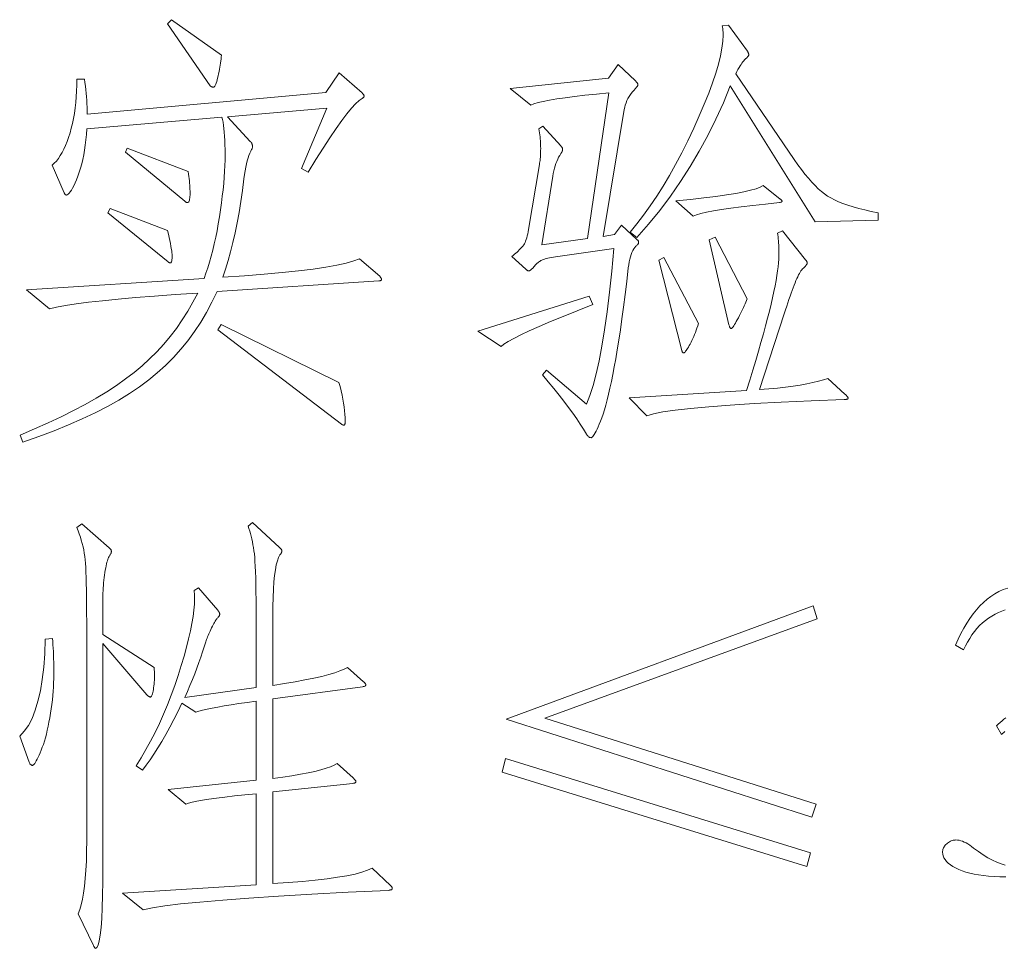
# Model space of a CAD drawing. Extents: x 0 to 1189, y 0 to 841.
# Tile 7 of 129: x 46 to 57, y 39 to 50. Entities that reach past the tile are written whole.
import ezdxf

# ---------------------------------------------------------------- set-up
doc = ezdxf.new("R2010")
doc.units = 0

msp = doc.modelspace()

# ---------------------------------------------------------------- linework, layer by layer
at = {"color": 7, "lineweight": 13}
for points in [[(48.207, 49.988), (48.205, 49.966), (48.202, 49.943), (48.199, 49.92), (48.196, 49.896), (48.192, 49.872), (48.188, 49.847), (48.184, 49.822), (48.179, 49.797), (48.173, 49.771), (48.168, 49.745), (48.162, 49.72), (48.156, 49.698), (48.151, 49.678), (48.145, 49.661), (48.139, 49.646), (48.134, 49.634), (48.128, 49.625), (48.123, 49.618), (48.118, 49.614), (48.112, 49.613), (48.107, 49.613), (48.102, 49.614), (48.098, 49.615), (48.094, 49.616), (48.09, 49.617), (48.086, 49.619), (48.083, 49.621), (48.08, 49.623), (48.078, 49.626), (48.075, 49.629), (47.574, 50.357), (47.621, 50.405)], [(55.92, 48.051), (55.181, 48.029), (54.183, 49.629), (54.101, 49.43), (54.013, 49.235), (53.918, 49.045), (53.818, 48.859), (53.711, 48.679), (53.598, 48.503), (53.479, 48.331), (53.354, 48.164), (53.223, 48.002), (53.085, 47.845), (53.006, 47.908), (53.086, 48.006), (53.164, 48.109), (53.242, 48.218), (53.318, 48.332), (53.393, 48.451), (53.468, 48.576), (53.541, 48.706), (53.612, 48.842), (53.683, 48.983), (53.753, 49.13), (53.819, 49.276), (53.877, 49.413), (53.929, 49.542), (53.974, 49.664), (54.012, 49.777), (54.043, 49.883), (54.068, 49.981), (54.085, 50.07), (54.095, 50.152), (54.099, 50.225), (54.099, 50.238), (54.098, 50.25), (54.098, 50.262), (54.097, 50.273), (54.096, 50.284), (54.095, 50.294), (54.094, 50.304), (54.092, 50.313), (54.09, 50.322), (54.088, 50.331), (54.162, 50.342), (54.384, 50.035), (54.387, 50.03), (54.39, 50.025), (54.392, 50.021), (54.394, 50.016), (54.396, 50.012), (54.397, 50.008), (54.398, 50.004), (54.399, 50), (54.4, 49.996), (54.4, 49.993), (54.399, 49.99), (54.398, 49.986), (54.396, 49.982), (54.393, 49.977), (54.389, 49.972), (54.384, 49.967), (54.379, 49.961), (54.373, 49.954), (54.365, 49.948), (54.357, 49.94), (54.349, 49.932), (54.34, 49.922), (54.33, 49.91), (54.319, 49.896), (54.309, 49.88), (54.297, 49.862), (54.285, 49.842), (54.273, 49.82), (54.26, 49.797), (54.247, 49.771), (54.933, 48.763), (54.976, 48.702), (55.018, 48.645), (55.059, 48.591), (55.1, 48.542), (55.139, 48.497), (55.178, 48.456), (55.216, 48.419), (55.254, 48.386), (55.29, 48.358), (55.326, 48.333), (55.364, 48.311), (55.407, 48.289), (55.454, 48.267), (55.506, 48.247), (55.563, 48.227), (55.625, 48.207), (55.691, 48.188), (55.763, 48.17), (55.839, 48.152), (55.92, 48.135)], [(53.085, 47.824), (53.089, 47.82), (53.093, 47.817), (53.096, 47.814), (53.099, 47.81), (53.101, 47.807), (53.103, 47.804), (53.104, 47.8), (53.105, 47.797), (53.106, 47.793), (53.106, 47.789), (53.106, 47.785), (53.105, 47.782), (53.103, 47.777), (53.101, 47.773), (53.098, 47.769), (53.095, 47.764), (53.091, 47.759), (53.086, 47.755), (53.081, 47.75), (53.075, 47.744), (53.061, 47.729), (53.049, 47.712), (53.038, 47.693), (53.027, 47.671), (53.018, 47.647), (53.009, 47.62), (53.002, 47.591), (52.995, 47.56), (52.99, 47.527), (52.985, 47.491), (52.966, 47.329), (52.947, 47.176), (52.929, 47.03), (52.91, 46.893), (52.892, 46.763), (52.874, 46.642), (52.856, 46.529), (52.838, 46.423), (52.82, 46.326), (52.803, 46.237), (52.786, 46.155), (52.769, 46.078), (52.752, 46.006), (52.736, 45.94), (52.72, 45.879), (52.704, 45.823), (52.689, 45.773), (52.674, 45.728), (52.659, 45.688), (52.644, 45.654), (52.631, 45.624), (52.618, 45.597), (52.606, 45.573), (52.595, 45.552), (52.584, 45.535), (52.575, 45.521), (52.567, 45.51), (52.559, 45.502), (52.552, 45.497), (52.547, 45.495), (52.541, 45.496), (52.536, 45.497), (52.531, 45.499), (52.526, 45.502), (52.52, 45.506), (52.515, 45.511), (52.51, 45.516), (52.505, 45.523), (52.499, 45.53), (52.494, 45.538), (52.459, 45.595), (52.421, 45.655), (52.379, 45.718), (52.333, 45.784), (52.283, 45.852), (52.229, 45.923), (52.172, 45.997), (52.11, 46.073), (52.045, 46.153), (51.977, 46.235), (52.024, 46.287), (52.494, 45.891), (52.533, 45.99), (52.571, 46.108), (52.607, 46.244), (52.642, 46.399), (52.675, 46.572), (52.706, 46.764), (52.736, 46.975), (52.764, 47.204), (52.791, 47.452), (52.816, 47.718), (52.13, 47.618), (52.105, 47.614), (52.082, 47.611), (52.061, 47.607), (52.041, 47.603), (52.023, 47.599), (52.007, 47.595), (51.992, 47.59), (51.979, 47.586), (51.968, 47.581), (51.958, 47.575), (51.949, 47.57), (51.94, 47.564), (51.932, 47.558), (51.923, 47.551), (51.915, 47.544), (51.906, 47.536), (51.898, 47.528), (51.89, 47.52), (51.882, 47.511), (51.874, 47.502), (51.866, 47.492), (51.859, 47.484), (51.852, 47.477), (51.846, 47.471), (51.84, 47.466), (51.835, 47.462), (51.83, 47.458), (51.826, 47.456), (51.822, 47.454), (51.818, 47.454), (51.815, 47.454), (51.812, 47.455), (51.808, 47.456), (51.805, 47.457), (51.801, 47.459), (51.797, 47.462), (51.793, 47.464), (51.79, 47.468), (51.785, 47.471), (51.781, 47.475), (51.618, 47.623), (51.634, 47.637), (51.65, 47.65), (51.665, 47.663), (51.679, 47.676), (51.692, 47.688), (51.705, 47.701), (51.716, 47.713), (51.727, 47.724), (51.738, 47.736), (51.747, 47.747), (51.756, 47.759), (51.764, 47.772), (51.772, 47.788), (51.779, 47.804), (51.786, 47.823), (51.792, 47.843), (51.798, 47.865), (51.804, 47.888), (51.809, 47.913), (51.813, 47.94), (51.94, 48.705), (51.943, 48.72), (51.945, 48.736), (51.948, 48.753), (51.95, 48.771), (51.952, 48.789), (51.953, 48.808), (51.954, 48.828), (51.955, 48.849), (51.955, 48.87), (51.956, 48.893), (51.955, 48.915), (51.955, 48.938), (51.954, 48.961), (51.952, 48.984), (51.95, 49.007), (51.948, 49.03), (51.945, 49.053), (51.942, 49.076), (51.938, 49.099), (51.934, 49.122), (51.982, 49.154), (52.193, 48.922), (52.197, 48.917), (52.201, 48.913), (52.204, 48.909), (52.207, 48.905), (52.209, 48.901), (52.211, 48.897), (52.212, 48.893), (52.213, 48.889), (52.214, 48.886), (52.214, 48.882), (52.214, 48.878), (52.213, 48.874), (52.212, 48.87), (52.211, 48.865), (52.209, 48.86), (52.207, 48.855), (52.204, 48.85), (52.201, 48.844), (52.197, 48.838), (52.193, 48.832), (52.18, 48.811), (52.167, 48.789), (52.156, 48.766), (52.145, 48.741), (52.135, 48.716), (52.126, 48.689), (52.118, 48.66), (52.11, 48.631), (52.104, 48.6), (52.098, 48.568), (51.971, 47.76), (52.505, 47.834), (52.758, 49.544), (52.611, 49.531), (52.476, 49.517), (52.354, 49.503), (52.244, 49.489), (52.146, 49.475), (52.06, 49.46), (51.986, 49.446), (51.925, 49.431), (51.876, 49.417), (51.839, 49.402), (51.597, 49.597), (52.753, 49.719), (52.864, 49.877), (53.069, 49.687), (53.074, 49.682), (53.079, 49.677), (53.083, 49.672), (53.086, 49.667), (53.089, 49.663), (53.092, 49.658), (53.093, 49.654), (53.095, 49.65), (53.096, 49.646), (53.096, 49.642), (53.096, 49.638), (53.095, 49.634), (53.093, 49.63), (53.092, 49.626), (53.089, 49.622), (53.086, 49.617), (53.083, 49.612), (53.079, 49.608), (53.074, 49.602), (53.069, 49.597), (53.048, 49.575), (53.029, 49.552), (53.011, 49.528), (52.995, 49.504), (52.981, 49.48), (52.969, 49.455), (52.958, 49.429), (52.949, 49.403), (52.943, 49.376), (52.937, 49.349), (52.689, 47.86), (52.821, 47.882), (52.906, 47.992)], [(50.066, 47.391), (50.07, 47.386), (50.073, 47.382), (50.076, 47.378), (50.079, 47.375), (50.081, 47.371), (50.083, 47.367), (50.085, 47.364), (50.086, 47.36), (50.087, 47.357), (50.087, 47.354), (50.086, 47.351), (50.085, 47.348), (50.084, 47.346), (50.082, 47.344), (50.079, 47.342), (50.075, 47.34), (50.071, 47.339), (50.066, 47.338), (50.061, 47.338), (50.055, 47.338), (48.155, 47.211), (48.095, 47.087), (48.031, 46.967), (47.963, 46.852), (47.889, 46.741), (47.811, 46.635), (47.729, 46.534), (47.642, 46.437), (47.55, 46.345), (47.453, 46.257), (47.352, 46.174), (47.244, 46.094), (47.128, 46.015), (47.002, 45.938), (46.867, 45.863), (46.724, 45.789), (46.572, 45.717), (46.411, 45.646), (46.241, 45.577), (46.062, 45.509), (45.874, 45.443), (45.842, 45.527), (46.011, 45.598), (46.171, 45.67), (46.324, 45.742), (46.47, 45.814), (46.607, 45.887), (46.737, 45.961), (46.86, 46.035), (46.974, 46.11), (47.081, 46.185), (47.181, 46.261), (47.274, 46.339), (47.363, 46.42), (47.449, 46.505), (47.529, 46.593), (47.606, 46.685), (47.679, 46.78), (47.747, 46.878), (47.812, 46.981), (47.872, 47.086), (47.928, 47.195), (47.665, 47.177), (47.422, 47.159), (47.199, 47.141), (46.995, 47.123), (46.811, 47.104), (46.647, 47.086), (46.502, 47.067), (46.377, 47.048), (46.271, 47.03), (46.186, 47.011), (45.916, 47.232), (48.002, 47.364), (48.024, 47.427), (48.046, 47.491), (48.067, 47.558), (48.086, 47.627), (48.105, 47.699), (48.123, 47.773), (48.14, 47.849), (48.155, 47.927), (48.17, 48.007), (48.184, 48.09), (48.196, 48.173), (48.207, 48.254), (48.217, 48.332), (48.226, 48.408), (48.233, 48.482), (48.239, 48.554), (48.244, 48.623), (48.247, 48.691), (48.249, 48.756), (48.25, 48.819), (48.249, 48.879), (48.248, 48.935), (48.246, 48.988), (48.244, 49.037), (48.24, 49.083), (48.236, 49.126), (48.232, 49.164), (48.226, 49.2), (48.22, 49.231), (48.213, 49.259), (46.624, 49.122), (46.62, 49.057), (46.614, 48.994), (46.608, 48.933), (46.6, 48.874), (46.59, 48.817), (46.579, 48.763), (46.567, 48.711), (46.553, 48.661), (46.537, 48.613), (46.521, 48.568), (46.504, 48.526), (46.487, 48.488), (46.472, 48.455), (46.457, 48.426), (46.444, 48.402), (46.43, 48.382), (46.418, 48.366), (46.407, 48.355), (46.396, 48.348), (46.386, 48.346), (46.383, 48.346), (46.38, 48.347), (46.377, 48.349), (46.374, 48.35), (46.372, 48.353), (46.369, 48.356), (46.367, 48.359), (46.364, 48.363), (46.362, 48.368), (46.36, 48.373), (46.217, 48.695), (46.243, 48.718), (46.268, 48.745), (46.292, 48.775), (46.314, 48.809), (46.336, 48.845), (46.357, 48.885), (46.376, 48.927), (46.395, 48.973), (46.412, 49.022), (46.428, 49.075), (46.443, 49.129), (46.457, 49.186), (46.469, 49.245), (46.479, 49.305), (46.488, 49.368), (46.495, 49.432), (46.5, 49.498), (46.504, 49.566), (46.507, 49.636), (46.508, 49.708), (46.597, 49.708), (46.603, 49.666), (46.609, 49.624), (46.613, 49.582), (46.618, 49.541), (46.621, 49.5), (46.624, 49.459), (46.626, 49.418), (46.628, 49.377), (46.629, 49.337), (46.629, 49.296), (49.432, 49.55), (49.59, 49.782), (49.86, 49.544), (49.864, 49.54), (49.867, 49.536), (49.87, 49.532), (49.873, 49.528), (49.876, 49.525), (49.877, 49.521), (49.879, 49.518), (49.88, 49.514), (49.881, 49.511), (49.881, 49.508), (49.881, 49.504), (49.88, 49.501), (49.879, 49.499), (49.877, 49.496), (49.876, 49.493), (49.873, 49.49), (49.87, 49.488), (49.867, 49.486), (49.864, 49.483), (49.86, 49.481), (49.824, 49.456), (49.782, 49.418), (49.734, 49.366), (49.68, 49.3), (49.62, 49.22), (49.553, 49.126), (49.481, 49.019), (49.402, 48.898), (49.317, 48.764), (49.226, 48.615), (49.147, 48.658), (49.443, 49.365), (48.276, 49.265), (48.545, 48.974), (48.55, 48.969), (48.555, 48.964), (48.559, 48.959), (48.562, 48.953), (48.565, 48.948), (48.567, 48.943), (48.569, 48.937), (48.571, 48.932), (48.571, 48.927), (48.572, 48.922), (48.572, 48.916), (48.571, 48.911), (48.571, 48.907), (48.57, 48.902), (48.569, 48.898), (48.568, 48.894), (48.566, 48.89), (48.565, 48.886), (48.563, 48.883), (48.561, 48.879), (48.55, 48.86), (48.539, 48.837), (48.529, 48.811), (48.519, 48.781), (48.51, 48.749), (48.501, 48.713), (48.493, 48.674), (48.485, 48.631), (48.478, 48.585), (48.471, 48.536), (48.454, 48.4), (48.434, 48.269), (48.414, 48.142), (48.391, 48.019), (48.367, 47.901), (48.341, 47.788), (48.314, 47.679), (48.286, 47.575), (48.255, 47.475), (48.223, 47.38), (48.476, 47.397), (48.708, 47.416), (48.92, 47.435), (49.111, 47.455), (49.282, 47.476), (49.432, 47.499), (49.562, 47.522), (49.671, 47.546), (49.76, 47.571), (49.828, 47.597)], [(47.817, 48.621), (47.821, 48.592), (47.824, 48.565), (47.828, 48.538), (47.83, 48.512), (47.833, 48.486), (47.834, 48.461), (47.836, 48.437), (47.837, 48.413), (47.838, 48.39), (47.838, 48.367), (47.838, 48.346), (47.837, 48.327), (47.835, 48.311), (47.833, 48.296), (47.83, 48.284), (47.826, 48.274), (47.822, 48.266), (47.818, 48.261), (47.812, 48.258), (47.806, 48.256), (47.804, 48.257), (47.802, 48.257), (47.799, 48.258), (47.796, 48.259), (47.793, 48.26), (47.79, 48.262), (47.786, 48.264), (47.783, 48.267), (47.779, 48.269), (47.775, 48.272), (47.078, 48.848), (47.099, 48.895)], [(54.769, 48.299), (54.773, 48.296), (54.777, 48.293), (54.78, 48.29), (54.783, 48.287), (54.785, 48.284), (54.787, 48.282), (54.788, 48.279), (54.79, 48.277), (54.79, 48.274), (54.79, 48.272), (54.79, 48.27), (54.789, 48.268), (54.787, 48.266), (54.785, 48.265), (54.782, 48.263), (54.779, 48.261), (54.775, 48.26), (54.77, 48.259), (54.765, 48.258), (54.759, 48.256), (54.596, 48.24), (54.446, 48.223), (54.31, 48.207), (54.189, 48.191), (54.08, 48.175), (53.986, 48.159), (53.905, 48.143), (53.838, 48.128), (53.785, 48.113), (53.745, 48.098), (53.544, 48.278), (53.715, 48.295), (53.871, 48.312), (54.011, 48.329), (54.137, 48.347), (54.247, 48.365), (54.341, 48.383), (54.421, 48.401), (54.485, 48.419), (54.535, 48.438), (54.569, 48.457)], [(47.574, 47.929), (47.584, 47.887), (47.593, 47.848), (47.601, 47.811), (47.608, 47.778), (47.614, 47.746), (47.618, 47.718), (47.622, 47.692), (47.625, 47.669), (47.626, 47.649), (47.627, 47.631), (47.627, 47.615), (47.626, 47.601), (47.625, 47.589), (47.624, 47.578), (47.622, 47.569), (47.62, 47.562), (47.618, 47.556), (47.615, 47.552), (47.612, 47.55), (47.608, 47.549), (47.605, 47.549), (47.601, 47.549), (47.598, 47.55), (47.595, 47.551), (47.592, 47.552), (47.589, 47.553), (47.586, 47.554), (47.584, 47.556), (47.581, 47.558), (47.579, 47.56), (46.872, 48.135), (46.898, 48.188)], [(55.529, 46.008), (55.536, 46.001), (55.543, 45.996), (55.548, 45.99), (55.553, 45.985), (55.557, 45.98), (55.56, 45.975), (55.563, 45.971), (55.565, 45.967), (55.566, 45.963), (55.566, 45.96), (55.566, 45.957), (55.564, 45.954), (55.562, 45.952), (55.559, 45.95), (55.554, 45.948), (55.549, 45.947), (55.543, 45.946), (55.536, 45.945), (55.528, 45.944), (55.519, 45.944), (55.133, 45.929), (54.781, 45.913), (54.463, 45.896), (54.18, 45.878), (53.931, 45.86), (53.717, 45.84), (53.536, 45.82), (53.39, 45.799), (53.279, 45.777), (53.201, 45.754), (52.995, 45.965), (54.373, 46.05), (54.411, 46.172), (54.447, 46.29), (54.481, 46.403), (54.513, 46.511), (54.543, 46.615), (54.571, 46.714), (54.596, 46.808), (54.62, 46.898), (54.642, 46.983), (54.661, 47.063), (54.679, 47.139), (54.694, 47.211), (54.708, 47.278), (54.72, 47.341), (54.73, 47.4), (54.739, 47.454), (54.745, 47.504), (54.75, 47.55), (54.752, 47.591), (54.753, 47.628), (54.753, 47.662), (54.753, 47.695), (54.752, 47.726), (54.751, 47.755), (54.749, 47.783), (54.748, 47.809), (54.746, 47.833), (54.743, 47.856), (54.741, 47.878), (54.738, 47.897), (54.796, 47.924), (55.065, 47.586), (55.069, 47.582), (55.072, 47.578), (55.076, 47.574), (55.078, 47.57), (55.081, 47.566), (55.083, 47.562), (55.084, 47.558), (55.085, 47.554), (55.086, 47.55), (55.086, 47.546), (55.086, 47.542), (55.084, 47.538), (55.082, 47.533), (55.079, 47.528), (55.075, 47.523), (55.07, 47.517), (55.064, 47.51), (55.057, 47.503), (55.05, 47.496), (55.041, 47.488), (55.032, 47.479), (55.023, 47.469), (55.013, 47.456), (55.004, 47.441), (54.994, 47.425), (54.984, 47.407), (54.974, 47.386), (54.964, 47.364), (54.954, 47.34), (54.943, 47.314), (54.933, 47.286), (54.921, 47.257), (54.91, 47.225), (54.898, 47.192), (54.885, 47.156), (54.872, 47.119), (54.859, 47.08), (54.845, 47.04), (54.831, 46.997), (54.817, 46.952), (54.526, 46.06), (54.634, 46.069), (54.736, 46.079), (54.831, 46.09), (54.921, 46.102), (55.004, 46.114), (55.081, 46.128), (55.152, 46.143), (55.217, 46.158), (55.276, 46.175), (55.329, 46.192)], [(54.379, 47.127), (54.372, 47.107), (54.364, 47.087), (54.356, 47.067), (54.347, 47.046), (54.338, 47.024), (54.327, 47.001), (54.316, 46.978), (54.304, 46.954), (54.292, 46.93), (54.278, 46.905), (54.265, 46.881), (54.253, 46.859), (54.242, 46.84), (54.232, 46.824), (54.223, 46.81), (54.215, 46.799), (54.208, 46.79), (54.202, 46.783), (54.198, 46.78), (54.194, 46.778), (54.191, 46.779), (54.188, 46.78), (54.185, 46.782), (54.182, 46.785), (54.179, 46.789), (54.177, 46.793), (54.174, 46.799), (54.172, 46.805), (54.17, 46.812), (54.167, 46.821), (53.935, 47.818), (54.004, 47.85)], [(53.808, 46.836), (53.8, 46.809), (53.791, 46.783), (53.782, 46.757), (53.773, 46.732), (53.763, 46.708), (53.753, 46.684), (53.743, 46.661), (53.732, 46.639), (53.722, 46.617), (53.711, 46.596), (53.7, 46.577), (53.69, 46.559), (53.681, 46.544), (53.672, 46.53), (53.665, 46.519), (53.658, 46.51), (53.651, 46.502), (53.646, 46.497), (53.641, 46.494), (53.637, 46.493), (53.633, 46.493), (53.63, 46.494), (53.627, 46.496), (53.624, 46.497), (53.622, 46.5), (53.619, 46.503), (53.617, 46.506), (53.616, 46.51), (53.614, 46.515), (53.613, 46.52), (53.344, 47.581), (53.402, 47.612)], [(52.568, 47.058), (52.385, 46.987), (52.219, 46.92), (52.07, 46.859), (51.937, 46.802), (51.821, 46.751), (51.722, 46.704), (51.639, 46.662), (51.573, 46.626), (51.524, 46.594), (51.491, 46.567), (51.216, 46.747), (52.526, 47.158)], [(49.585, 46.145), (49.599, 46.095), (49.612, 46.045), (49.623, 45.997), (49.633, 45.95), (49.641, 45.903), (49.647, 45.858), (49.652, 45.813), (49.656, 45.77), (49.658, 45.727), (49.659, 45.686), (49.659, 45.678), (49.659, 45.67), (49.658, 45.664), (49.657, 45.658), (49.656, 45.654), (49.654, 45.65), (49.653, 45.647), (49.651, 45.645), (49.648, 45.644), (49.646, 45.643), (49.643, 45.643), (49.641, 45.644), (49.638, 45.644), (49.635, 45.645), (49.632, 45.646), (49.629, 45.647), (49.626, 45.648), (49.623, 45.65), (49.62, 45.652), (49.617, 45.654), (48.165, 46.762), (48.202, 46.826)], [(47.416, 42.798), (47.417, 42.772), (47.419, 42.746), (47.419, 42.721), (47.42, 42.696), (47.419, 42.672), (47.419, 42.648), (47.417, 42.625), (47.416, 42.602), (47.413, 42.58), (47.41, 42.558), (47.407, 42.537), (47.404, 42.519), (47.4, 42.503), (47.397, 42.488), (47.393, 42.477), (47.389, 42.467), (47.385, 42.459), (47.382, 42.454), (47.377, 42.451), (47.373, 42.449), (47.369, 42.45), (47.365, 42.451), (47.361, 42.452), (47.356, 42.454), (47.352, 42.456), (47.348, 42.459), (47.344, 42.462), (47.34, 42.466), (47.335, 42.471), (47.331, 42.476), (46.814, 43.078), (46.814, 40.47), (46.813, 40.285), (46.81, 40.12), (46.806, 39.974), (46.8, 39.848), (46.793, 39.741), (46.783, 39.654), (46.772, 39.586), (46.76, 39.537), (46.745, 39.508), (46.729, 39.498), (46.727, 39.499), (46.725, 39.5), (46.722, 39.501), (46.72, 39.504), (46.717, 39.506), (46.715, 39.51), (46.712, 39.514), (46.709, 39.519), (46.706, 39.524), (46.703, 39.53), (46.523, 39.905), (46.542, 39.953), (46.559, 40.01), (46.575, 40.075), (46.588, 40.148), (46.599, 40.23), (46.608, 40.319), (46.615, 40.417), (46.62, 40.523), (46.623, 40.638), (46.624, 40.76), (46.624, 43.331), (46.623, 43.435), (46.623, 43.533), (46.622, 43.623), (46.621, 43.707), (46.619, 43.783), (46.617, 43.853), (46.615, 43.915), (46.612, 43.971), (46.609, 44.02), (46.605, 44.062), (46.601, 44.101), (46.595, 44.139), (46.589, 44.177), (46.581, 44.215), (46.572, 44.253), (46.561, 44.291), (46.55, 44.328), (46.537, 44.365), (46.523, 44.403), (46.508, 44.44), (46.566, 44.482), (46.888, 44.202), (46.893, 44.198), (46.897, 44.194), (46.901, 44.189), (46.905, 44.185), (46.907, 44.181), (46.91, 44.177), (46.912, 44.173), (46.913, 44.168), (46.914, 44.164), (46.914, 44.16), (46.914, 44.155), (46.913, 44.151), (46.912, 44.146), (46.91, 44.14), (46.907, 44.134), (46.905, 44.128), (46.901, 44.121), (46.897, 44.114), (46.893, 44.107), (46.888, 44.099), (46.882, 44.09), (46.877, 44.079), (46.872, 44.066), (46.867, 44.05), (46.862, 44.033), (46.857, 44.013), (46.852, 43.991), (46.847, 43.967), (46.842, 43.94), (46.837, 43.912), (46.833, 43.882), (46.829, 43.852), (46.825, 43.822), (46.822, 43.792), (46.82, 43.761), (46.818, 43.731), (46.816, 43.7), (46.815, 43.669), (46.814, 43.637), (46.814, 43.606), (46.814, 43.183)], [(50.192, 40.238), (50.196, 40.233), (50.2, 40.229), (50.203, 40.225), (50.206, 40.222), (50.208, 40.218), (50.21, 40.214), (50.212, 40.211), (50.213, 40.207), (50.213, 40.204), (50.213, 40.201), (50.213, 40.198), (50.212, 40.195), (50.209, 40.192), (50.206, 40.19), (50.202, 40.187), (50.196, 40.185), (50.19, 40.184), (50.183, 40.182), (50.175, 40.181), (50.166, 40.179), (49.696, 40.156), (49.267, 40.133), (48.878, 40.11), (48.53, 40.087), (48.222, 40.065), (47.954, 40.042), (47.727, 40.019), (47.541, 39.997), (47.395, 39.975), (47.289, 39.952), (47.046, 40.148), (48.614, 40.243), (48.614, 41.314), (48.48, 41.301), (48.358, 41.288), (48.247, 41.275), (48.148, 41.262), (48.06, 41.25), (47.983, 41.238), (47.918, 41.226), (47.864, 41.215), (47.821, 41.204), (47.79, 41.193), (47.579, 41.362), (48.614, 41.473), (48.614, 42.402), (48.508, 42.387), (48.41, 42.373), (48.32, 42.359), (48.237, 42.345), (48.163, 42.332), (48.096, 42.319), (48.037, 42.306), (47.985, 42.294), (47.942, 42.282), (47.906, 42.27), (47.743, 42.376), (47.694, 42.277), (47.647, 42.184), (47.599, 42.094), (47.552, 42.009), (47.505, 41.928), (47.459, 41.852), (47.413, 41.78), (47.368, 41.712), (47.323, 41.648), (47.278, 41.589), (47.204, 41.642), (47.263, 41.736), (47.32, 41.833), (47.375, 41.932), (47.428, 42.035), (47.478, 42.139), (47.527, 42.247), (47.573, 42.357), (47.617, 42.47), (47.658, 42.585), (47.698, 42.703), (47.735, 42.819), (47.767, 42.93), (47.796, 43.035), (47.821, 43.134), (47.842, 43.227), (47.86, 43.314), (47.873, 43.396), (47.883, 43.471), (47.889, 43.541), (47.891, 43.606), (47.891, 43.617), (47.89, 43.628), (47.89, 43.639), (47.89, 43.649), (47.889, 43.658), (47.889, 43.668), (47.888, 43.677), (47.887, 43.685), (47.886, 43.693), (47.885, 43.701), (47.938, 43.732), (48.165, 43.468), (48.169, 43.463), (48.173, 43.458), (48.176, 43.453), (48.179, 43.448), (48.181, 43.444), (48.183, 43.44), (48.184, 43.435), (48.185, 43.431), (48.186, 43.427), (48.186, 43.423), (48.186, 43.42), (48.185, 43.416), (48.184, 43.412), (48.182, 43.408), (48.18, 43.404), (48.178, 43.399), (48.175, 43.395), (48.171, 43.391), (48.167, 43.386), (48.163, 43.381), (48.158, 43.376), (48.152, 43.369), (48.146, 43.361), (48.14, 43.351), (48.133, 43.34), (48.125, 43.327), (48.118, 43.313), (48.109, 43.298), (48.101, 43.281), (48.091, 43.262), (48.082, 43.244), (48.073, 43.225), (48.065, 43.208), (48.057, 43.191), (48.05, 43.174), (48.044, 43.158), (48.038, 43.142), (48.032, 43.127), (48.027, 43.113), (48.023, 43.099), (48.005, 43.04), (47.986, 42.98), (47.965, 42.918), (47.942, 42.855), (47.918, 42.79), (47.893, 42.724), (47.866, 42.656), (47.837, 42.587), (47.806, 42.516), (47.775, 42.444), (48.614, 42.56), (48.614, 43.384), (48.614, 43.492), (48.613, 43.593), (48.612, 43.686), (48.61, 43.772), (48.609, 43.85), (48.606, 43.921), (48.604, 43.985), (48.6, 44.041), (48.597, 44.09), (48.593, 44.131), (48.588, 44.168), (48.583, 44.204), (48.577, 44.239), (48.571, 44.273), (48.564, 44.306), (48.556, 44.338), (48.548, 44.369), (48.539, 44.399), (48.529, 44.428), (48.519, 44.456), (48.572, 44.498), (48.888, 44.207), (48.893, 44.203), (48.898, 44.199), (48.902, 44.195), (48.905, 44.191), (48.908, 44.186), (48.911, 44.182), (48.912, 44.178), (48.914, 44.174), (48.915, 44.169), (48.915, 44.165), (48.915, 44.161), (48.914, 44.157), (48.913, 44.152), (48.911, 44.147), (48.91, 44.143), (48.907, 44.138), (48.904, 44.133), (48.901, 44.128), (48.898, 44.123), (48.894, 44.118), (48.878, 44.089), (48.863, 44.05), (48.851, 44.002), (48.84, 43.944), (48.83, 43.877), (48.823, 43.801), (48.817, 43.715), (48.813, 43.619), (48.81, 43.514), (48.809, 43.4), (48.809, 42.587), (48.946, 42.608), (49.072, 42.629), (49.187, 42.65), (49.291, 42.671), (49.385, 42.692), (49.467, 42.713), (49.538, 42.735), (49.598, 42.756), (49.647, 42.777), (49.686, 42.798), (49.876, 42.629), (49.881, 42.625), (49.885, 42.621), (49.889, 42.617), (49.892, 42.613), (49.895, 42.609), (49.898, 42.606), (49.9, 42.602), (49.901, 42.599), (49.902, 42.595), (49.902, 42.592), (49.902, 42.589), (49.9, 42.586), (49.899, 42.583), (49.896, 42.581), (49.893, 42.579), (49.889, 42.577), (49.884, 42.575), (49.878, 42.573), (49.872, 42.572), (49.865, 42.571), (48.809, 42.428), (48.809, 41.494), (48.927, 41.51), (49.035, 41.526), (49.134, 41.543), (49.224, 41.56), (49.304, 41.577), (49.375, 41.595), (49.436, 41.613), (49.488, 41.631), (49.531, 41.649), (49.564, 41.668), (49.754, 41.499), (49.76, 41.493), (49.766, 41.487), (49.77, 41.482), (49.774, 41.477), (49.778, 41.472), (49.781, 41.468), (49.783, 41.464), (49.785, 41.46), (49.786, 41.457), (49.786, 41.454), (49.785, 41.452), (49.784, 41.449), (49.782, 41.447), (49.78, 41.445), (49.777, 41.443), (49.773, 41.441), (49.768, 41.44), (49.762, 41.438), (49.756, 41.437), (49.749, 41.436), (48.809, 41.336), (48.809, 40.259), (48.99, 40.271), (49.157, 40.284), (49.309, 40.299), (49.447, 40.315), (49.571, 40.333), (49.68, 40.351), (49.776, 40.371), (49.857, 40.392), (49.923, 40.415), (49.976, 40.438)], [(55.202, 43.368), (52.003, 42.201), (55.192, 41.193), (55.139, 41.04), (51.549, 42.191), (55.155, 43.521)], [(46.222, 43.136), (46.225, 43.1), (46.228, 43.063), (46.231, 43.025), (46.233, 42.985), (46.234, 42.944), (46.236, 42.901), (46.237, 42.857), (46.238, 42.811), (46.238, 42.764), (46.238, 42.716), (46.238, 42.667), (46.236, 42.617), (46.234, 42.567), (46.231, 42.517), (46.226, 42.466), (46.221, 42.415), (46.215, 42.363), (46.208, 42.311), (46.2, 42.259), (46.191, 42.207), (46.181, 42.155), (46.171, 42.106), (46.161, 42.059), (46.15, 42.014), (46.139, 41.972), (46.127, 41.932), (46.115, 41.894), (46.103, 41.859), (46.09, 41.826), (46.077, 41.795), (46.065, 41.767), (46.053, 41.742), (46.042, 41.719), (46.031, 41.7), (46.022, 41.684), (46.013, 41.671), (46.006, 41.66), (45.999, 41.653), (45.993, 41.649), (45.988, 41.647), (45.983, 41.647), (45.978, 41.649), (45.974, 41.65), (45.97, 41.653), (45.966, 41.656), (45.962, 41.66), (45.958, 41.665), (45.955, 41.671), (45.951, 41.677), (45.948, 41.684), (45.837, 41.99), (45.89, 42.047), (45.939, 42.117), (45.982, 42.199), (46.02, 42.294), (46.052, 42.402), (46.08, 42.522), (46.102, 42.655), (46.119, 42.801), (46.131, 42.959), (46.138, 43.13)], [(55.123, 40.618), (55.081, 40.459), (51.502, 41.568), (51.544, 41.726)]]:
    msp.add_lwpolyline(points, close=True, dxfattribs=at)
for points in [[(57.409, 43.473), (57.37, 43.459), (57.331, 43.442), (57.292, 43.423), (57.254, 43.401), (57.216, 43.376), (57.179, 43.349), (57.144, 43.32), (57.111, 43.288), (57.079, 43.254), (57.049, 43.218), (57.021, 43.18), (56.994, 43.139), (56.969, 43.096), (56.945, 43.051), (56.923, 43.004), (56.828, 43.057), (56.859, 43.128), (56.892, 43.195), (56.926, 43.258), (56.961, 43.318), (56.997, 43.374), (57.035, 43.426), (57.073, 43.475), (57.114, 43.519), (57.155, 43.56), (57.198, 43.598), (57.242, 43.631), (57.289, 43.661), (57.337, 43.688), (57.388, 43.711), (57.442, 43.73)], [(57.408, 42.045), (57.367, 42.011), (57.308, 42.112), (57.33, 42.131), (57.352, 42.15), (57.374, 42.169), (57.396, 42.188), (57.419, 42.207)], [(57.419, 40.338), (57.348, 40.339), (57.281, 40.341), (57.216, 40.346), (57.156, 40.352), (57.099, 40.36), (57.045, 40.369), (56.995, 40.381), (56.948, 40.394), (56.905, 40.408), (56.865, 40.425), (56.829, 40.443), (56.797, 40.461), (56.768, 40.48), (56.743, 40.499), (56.722, 40.519), (56.705, 40.54), (56.692, 40.561), (56.683, 40.583), (56.677, 40.605), (56.675, 40.628), (56.675, 40.639), (56.677, 40.649), (56.679, 40.659), (56.683, 40.669), (56.688, 40.679), (56.693, 40.689), (56.7, 40.698), (56.707, 40.708), (56.716, 40.717), (56.725, 40.726), (56.735, 40.734), (56.745, 40.742), (56.756, 40.749), (56.767, 40.755), (56.777, 40.76), (56.788, 40.764), (56.799, 40.767), (56.81, 40.769), (56.822, 40.77), (56.833, 40.771), (56.852, 40.77), (56.87, 40.767), (56.89, 40.762), (56.909, 40.756), (56.93, 40.747), (56.951, 40.737), (56.972, 40.724), (56.994, 40.71), (57.016, 40.694), (57.039, 40.676), (57.097, 40.634), (57.154, 40.596), (57.209, 40.563), (57.261, 40.534), (57.312, 40.509), (57.362, 40.489), (57.409, 40.474)]]:
    msp.add_lwpolyline(points, dxfattribs=at)

doc.saveas('drawing.dxf')
